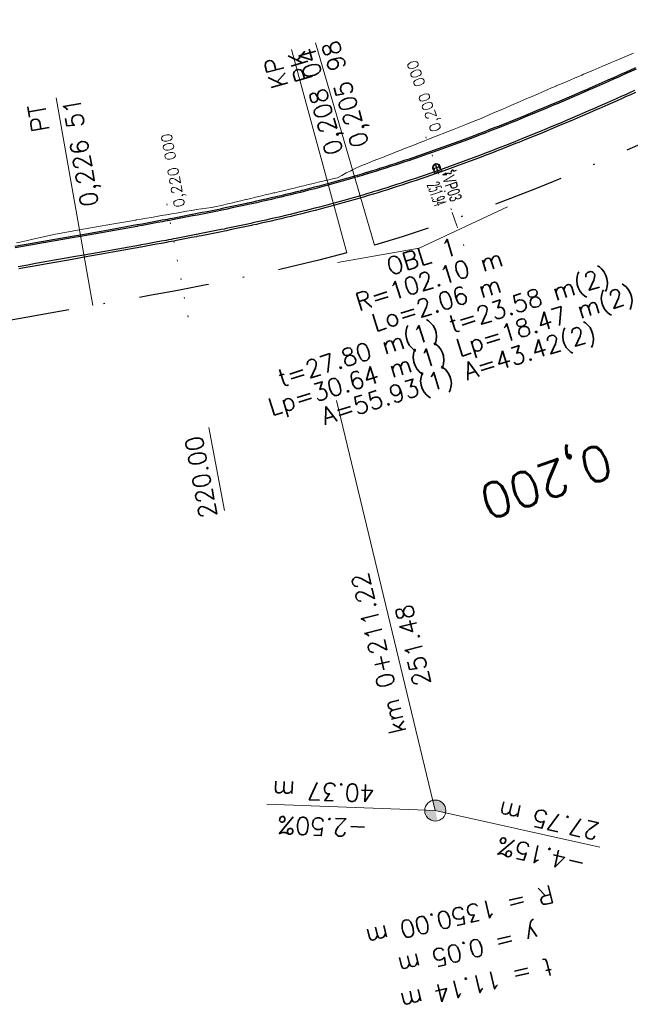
# Model space of a CAD drawing. Header units: metres. Extents: x -623740 to -623124, y -1176918 to -1176634.
# Tile 3 of 10: x -623610 to -623567, y -1176902 to -1176832. Entities that reach past the tile are written whole.
import ezdxf
from ezdxf.enums import TextEntityAlignment as Align

# ---------------------------------------------------------------- set-up
doc = ezdxf.new("R2010")
doc.units = ezdxf.units.M
doc.header["$MEASUREMENT"] = 0
for name, pattern in [('( Dot )', [0.251, 0.001, -0.25]), ('DASHDOT', [1, 0.5, -0.25, 0, -0.25]), ('ISO10W100', [18.5, 12, -3, 0.5, -3])]:
    doc.linetypes.add(name, pattern=pattern)
for name, color, linetype, lineweight in [('01_Cary rezu', 10, '( Dot )', 0), ('01_Hrana náspu', 10, 'Continuous', 0), ('01_Popis oblouku', 10, 'Continuous', 0), ('01_Sklonovniky_popis', 10, 'Continuous', 0), ('01_Staniceni osy popis', 10, 'Continuous', 0), ('01_Staniceni osy značky', 10, 'Continuous', 0)]:
    doc.layers.add(name, color=color, linetype=linetype, lineweight=lineweight)
for name, color, linetype in [('01_Chodniky', 10, 'Continuous'), ('01_Osa komunikace', 1, 'DASHDOT'), ('_Vpusti_Směr_Toku', 12, 'Continuous'), ('_Vpusti_Vpusť', 12, 'Continuous'), ('_Vpusti_výška', 10, 'Continuous'), ('_Vpusti_čísla', 12, 'Continuous')]:
    doc.layers.add(name, color=color, linetype=linetype)
doc.styles.add('ARIAL', font='arial.ttf', dxfattribs={"width": 0.6})
doc.styles.add('ROMANS', font='romans.shx', dxfattribs={"height": 0.2})
doc.styles.add('Style-romans', font='romans.shx')

# ---------------------------------------------------------------- blocks, each defined once
blk = doc.blocks.new('šipka')
at = {"layer": '_Vpusti_Směr_Toku'}
for p, q in [((0, 0), (0.2716666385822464, 0.07279285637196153)), ((0, 0), (0.2716666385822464, -0.07279285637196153)), ((0, 0), (0.4561722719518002, 0)), ((0.8311722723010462, 0), (1.039348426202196, 0))]:
    blk.add_line(p, q, dxfattribs=at)
for centre, start, end in [((0.5499222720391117, 0), 180, 0), ((0.7374222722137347, 0), 0, 180)]:
    blk.add_arc(centre, 0.09375, start, end, dxfattribs=at)
blk = doc.blocks.new('Podobrubníková vpust')
at = {"layer": '_Vpusti_Vpusť', "lineweight": 0}
for p, q in [((0, 0.2900000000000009), (0.01, 0.2900000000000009)), ((0, -0.2900000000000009), (0, 0.2900000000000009)), ((0.01, 0.2900000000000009), (0.15, 0.2899999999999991)), ((0.135, 0.2349999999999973), (0.135, -0.2350000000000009)), ((0.1460000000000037, 0.2349999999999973), (0.135, 0.2349999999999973)), ((0.1375, 0.2324999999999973), (0.1375, -0.2325000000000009)), ((0.39, 0.2324999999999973), (0.1375, 0.2324999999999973)), ((0.2, 0.2549999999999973), (0.1460000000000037, 0.2549999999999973)), ((0.1460000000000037, 0.2549999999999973), (0.1460000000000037, 0.2349999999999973)), ((0.1460000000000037, 0.2349999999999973), (0.2, 0.2349999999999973)), ((0.15, 0.2899999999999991), (0.15, 0.2549999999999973)), ((0.2, 0.2349999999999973), (0.2, 0.2549999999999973)), ((0.2080000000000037, 0.2549999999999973), (0.2, 0.2549999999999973)), ((0.2080000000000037, 0.2349999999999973), (0.2, 0.2349999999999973)), ((0.2080000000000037, 0.2349999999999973), (0.2080000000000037, 0.2549999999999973)), ((0.2080000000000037, 0.2549999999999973), (0.262, 0.2549999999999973)), ((0.262, 0.2349999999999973), (0.2080000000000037, 0.2349999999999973)), ((0.262, 0.2549999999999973), (0.262, 0.2349999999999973)), ((0.2700000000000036, 0.2549999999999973), (0.262, 0.2549999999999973)), ((0.2700000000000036, 0.2349999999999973), (0.262, 0.2349999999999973)), ((0.2700000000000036, 0.2349999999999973), (0.2700000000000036, 0.2549999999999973)), ((0.2700000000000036, 0.2549999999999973), (0.324, 0.2549999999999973)), ((0.324, 0.2349999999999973), (0.2700000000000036, 0.2349999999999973)), ((0.324, 0.2549999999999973), (0.324, 0.2349999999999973)), ((0.3320000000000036, 0.2549999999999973), (0.324, 0.2549999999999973)), ((0.3320000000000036, 0.2349999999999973), (0.324, 0.2349999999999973)), ((0.3320000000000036, 0.2549999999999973), (0.386, 0.2549999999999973)), ((0.3320000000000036, 0.2349999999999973), (0.3320000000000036, 0.2549999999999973)), ((0.386, 0.2349999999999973), (0.3320000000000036, 0.2349999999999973)), ((0.3850000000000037, 0.2809999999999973), (0.3950000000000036, 0.2809999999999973)), ((0.3850000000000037, 0.2549999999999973), (0.3850000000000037, 0.2809999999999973)), ((0.386, 0.2549999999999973), (0.386, 0.2349999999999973)), ((0.39, 0.2549999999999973), (0.386, 0.2549999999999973)), ((0.39, 0.2349999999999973), (0.386, 0.2349999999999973)), ((0.394, 0.2349659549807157), (0.394, 0.2549686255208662)), ((0.3950000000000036, 0.2549509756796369), (0.3950000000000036, 0.2809999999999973)), ((0.4649854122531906, 0.2437256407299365), (0.4588042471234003, 0.2247019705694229)), ((0.466412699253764, 0.2222298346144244), (0.4725938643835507, 0.241253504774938)), ((0.5108833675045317, 0.006999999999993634), (0.503, 0.006999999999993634)), ((0.5366307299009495, 0.2086250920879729), (0.5248734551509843, 0.1924425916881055)), ((0.537, 0.006999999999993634), (0.529116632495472, 0.006999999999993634)), ((0.5313455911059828, 0.1877403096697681), (0.543102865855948, 0.2039228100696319)), ((0.5667420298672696, 0.1838130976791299), (0.5851614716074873, 0.2022325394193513)), ((0.5738130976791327, 0.1767420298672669), (0.592232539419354, 0.1951614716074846)), ((0.5939228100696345, 0.1531028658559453), (0.5777403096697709, 0.14134559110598)), ((0.5824425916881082, 0.1348734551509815), (0.5986250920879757, 0.1466307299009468)), ((0.5851614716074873, 0.2022325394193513), (0.592232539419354, 0.1951614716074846)), ((0.6312535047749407, 0.08259386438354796), (0.6122298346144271, 0.07641269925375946)), ((0.6147019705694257, 0.06880424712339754), (0.6337256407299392, 0.07498541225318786)), ((0.644968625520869, 0.00400000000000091), (0.6249659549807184, 0.003999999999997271)), ((0.6449509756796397, 0.004999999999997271), (0.6710000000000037, 0.004999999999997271)), ((0.6710000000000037, 0.004999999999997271), (0.6710000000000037, -0.005000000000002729)), ((0.01, -0.2900000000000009), (0, -0.2900000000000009)), ((0.15, -0.2900000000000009), (0.01, -0.2900000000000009)), ((0.135, -0.2350000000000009), (0.146, -0.2350000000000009)), ((0.1375, -0.2325000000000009), (0.39, -0.2325000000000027)), ((0.146, -0.2350000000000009), (0.2, -0.2350000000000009)), ((0.146, -0.2550000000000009), (0.146, -0.2350000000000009)), ((0.2, -0.2550000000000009), (0.146, -0.2550000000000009)), ((0.15, -0.2900000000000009), (0.15, -0.2550000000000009)), ((0.2, -0.2350000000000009), (0.2, -0.2550000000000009)), ((0.2, -0.2350000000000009), (0.208, -0.2350000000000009)), ((0.2, -0.2550000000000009), (0.208, -0.2550000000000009)), ((0.208, -0.2350000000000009), (0.262, -0.2350000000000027)), ((0.208, -0.2550000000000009), (0.208, -0.2350000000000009)), ((0.262, -0.2550000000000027), (0.208, -0.2550000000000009)), ((0.262, -0.2350000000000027), (0.262, -0.2550000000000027)), ((0.262, -0.2350000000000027), (0.27, -0.2350000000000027)), ((0.262, -0.2550000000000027), (0.27, -0.2550000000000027)), ((0.27, -0.2350000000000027), (0.324, -0.2350000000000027)), ((0.27, -0.2550000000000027), (0.27, -0.2350000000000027)), ((0.324, -0.2550000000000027), (0.27, -0.2550000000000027)), ((0.324, -0.2350000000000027), (0.324, -0.2550000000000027)), ((0.324, -0.2350000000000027), (0.3320000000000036, -0.2350000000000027)), ((0.324, -0.2550000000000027), (0.3320000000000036, -0.2550000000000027)), ((0.3320000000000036, -0.2350000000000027), (0.386, -0.2350000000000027)), ((0.3320000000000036, -0.2550000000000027), (0.3320000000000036, -0.2350000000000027)), ((0.386, -0.2550000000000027), (0.3320000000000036, -0.2550000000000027)), ((0.385, -0.2550000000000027), (0.385, -0.2810000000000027)), ((0.395, -0.2810000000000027), (0.385, -0.2810000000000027)), ((0.386, -0.2350000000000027), (0.386, -0.2550000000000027)), ((0.386, -0.2350000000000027), (0.39, -0.2350000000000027)), ((0.386, -0.2550000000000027), (0.39, -0.2550000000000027)), ((0.394, -0.2549686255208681), (0.394, -0.2349659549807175)), ((0.395, -0.2549509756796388), (0.395, -0.2810000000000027)), ((0.4588042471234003, -0.2247019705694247), (0.4649854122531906, -0.2437256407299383)), ((0.466412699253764, -0.2222298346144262), (0.4725938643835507, -0.2412535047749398)), ((0.503, -0.007000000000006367), (0.5108833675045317, -0.007000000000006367)), ((0.5366307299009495, -0.2086250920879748), (0.5248734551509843, -0.1924425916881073)), ((0.529116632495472, -0.007000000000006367), (0.537, -0.007000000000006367)), ((0.5313455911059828, -0.1877403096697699), (0.543102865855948, -0.2039228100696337)), ((0.5667420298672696, -0.1838130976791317), (0.5851614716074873, -0.2022325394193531)), ((0.5738130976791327, -0.1767420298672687), (0.592232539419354, -0.1951614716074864)), ((0.5939228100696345, -0.1531028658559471), (0.5777403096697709, -0.1413455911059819)), ((0.5824425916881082, -0.1348734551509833), (0.5986250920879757, -0.1466307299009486)), ((0.592232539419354, -0.1951614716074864), (0.5851614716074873, -0.2022325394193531)), ((0.6312535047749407, -0.08259386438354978), (0.6122298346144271, -0.0764126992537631)), ((0.6147019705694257, -0.06880424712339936), (0.6337256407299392, -0.07498541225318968)), ((0.644968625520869, -0.004000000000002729), (0.6249659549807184, -0.004000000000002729)), ((0.6449509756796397, -0.005000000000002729), (0.6710000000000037, -0.005000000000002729))]:
    blk.add_line(p, q, dxfattribs=at)
at = {"layer": '_Vpusti_Vpusť'}
for p, q in [((0.001941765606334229, 0.2499999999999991), (0.01961716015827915, 0.2499999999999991)), ((0.001941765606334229, -0.2500000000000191), (0.001941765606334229, 0.2499999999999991)), ((0.001941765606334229, 0.2450000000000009), (0.01991659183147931, 0.2450000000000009)), ((0.001941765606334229, -0.2450000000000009), (0.01991659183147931, -0.2450000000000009)), ((0.001941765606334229, -0.2500000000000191), (0.01961716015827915, -0.2500000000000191))]:
    blk.add_line(p, q, dxfattribs=at)
at = {"layer": '_Vpusti_Vpusť', "color": 10, "linetype": 'ISO10W100'}
for p, q in [((0.268, 0.1949999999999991), (0.326, 0.1949999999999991)), ((0.297, 0.2239999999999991), (0.297, 0.1659999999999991)), ((0.39, 0.2929999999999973), (0.39, -0.2930000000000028)), ((0.52, 0.0258447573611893), (0.52, -0.02415524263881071)), ((-0.004507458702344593, -9.094947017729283e-16), (0.6843198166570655, -2.728484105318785e-15)), ((0.268, -0.1950000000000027), (0.326, -0.1950000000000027)), ((0.297, -0.1660000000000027), (0.297, -0.2240000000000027))]:
    blk.add_line(p, q, dxfattribs=at)
at = {"layer": '_Vpusti_Vpusť', "lineweight": 0}
for centre in [(0.297, 0.1949999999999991), (0.297, -0.1950000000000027)]:
    blk.add_circle(centre, 0.015, dxfattribs=at)
at = {"layer": '_Vpusti_Vpusť'}
blk.add_arc((-4.113062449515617, -1.000444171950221e-14), 4.140234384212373, 356.5381999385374, 3.461800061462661, dxfattribs=at)
at = {"layer": '_Vpusti_Vpusť', "lineweight": 0}
for centre, radius, start, end in [((0.39, -2.728484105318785e-15), 0.2849999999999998, 243.474647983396, 116.525352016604), ((0.39, -2.728484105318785e-15), 0.2549999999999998, 89.10120581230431, 90), ((0.39, -2.728484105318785e-15), 0.2349999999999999, 89.0247055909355, 90), ((0.39, -2.728484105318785e-15), 0.2324999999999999, 270, 90), ((0.39, -2.728484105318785e-15), 0.2550000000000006, 72.8987941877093, 89.10120581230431), ((0.39, -2.728484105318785e-15), 0.2350000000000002, 72.97529440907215, 89.0247055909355), ((0.39, -2.728484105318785e-15), 0.235, 71.02470559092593, 72.97529440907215), ((0.39, -2.728484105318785e-15), 0.2550000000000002, 71.10120581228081, 72.8987941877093), ((0.39, -2.728484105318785e-15), 0.2350000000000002, 54.97529440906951, 71.02470559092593), ((0.39, -2.728484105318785e-15), 0.2549999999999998, 54.89879418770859, 71.10120581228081), ((0.503, -6.366462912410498e-15), 0.007, 90, 270), ((0.52, 0.0008447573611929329), 0.0110000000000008, 34.02589363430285, 145.9741063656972), ((0.39, -2.728484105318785e-15), 0.2350000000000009, 53.02470559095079, 54.97529440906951), ((0.39, -2.728484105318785e-15), 0.2349999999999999, 36.97529440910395, 53.02470559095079), ((0.39, -2.728484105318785e-15), 0.2550000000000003, 53.10120581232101, 54.89879418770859), ((0.537, -6.366462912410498e-15), 0.007, 270, 90), ((0.39, -2.728484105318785e-15), 0.2550000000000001, 36.89879418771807, 53.10120581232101), ((0.39, -2.728484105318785e-15), 0.2350000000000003, 35.02470559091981, 36.97529440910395), ((0.39, -2.728484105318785e-15), 0.2350000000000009, 18.97529440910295, 35.02470559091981), ((0.39, -2.728484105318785e-15), 0.2550000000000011, 35.10120581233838, 36.89879418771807), ((0.39, -2.728484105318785e-15), 0.2550000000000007, 18.89879418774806, 35.10120581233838), ((0.39, -2.728484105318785e-15), 0.2349999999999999, 17.02470559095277, 18.97529440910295), ((0.39, -2.728484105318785e-15), 0.2350000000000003, 0.9752944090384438, 17.02470559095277), ((0.39, -2.728484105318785e-15), 0.2350000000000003, 359.0247055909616, 0.9752944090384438), ((0.39, -2.728484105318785e-15), 0.2550000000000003, 17.10120581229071, 18.89879418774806), ((0.39, -2.728484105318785e-15), 0.2550000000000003, 0.898794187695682, 17.10120581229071), ((0.39, -2.728484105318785e-15), 0.2550000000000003, 359.1012058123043, 0.898794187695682), ((0.39, -2.728484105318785e-15), 0.2349999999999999, 270, 270.9752944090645), ((0.39, -2.728484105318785e-15), 0.2549999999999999, 270, 270.8987941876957), ((0.39, -2.728484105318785e-15), 0.235, 270.9752944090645, 287.0247055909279), ((0.39, -2.728484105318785e-15), 0.2550000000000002, 270.8987941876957, 287.1012058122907), ((0.39, -2.728484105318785e-15), 0.235, 287.0247055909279, 288.9752944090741), ((0.39, -2.728484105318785e-15), 0.2549999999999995, 287.1012058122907, 288.8987941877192), ((0.39, -2.728484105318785e-15), 0.2349999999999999, 288.9752944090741, 305.0247055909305), ((0.39, -2.728484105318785e-15), 0.2550000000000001, 288.8987941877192, 305.1012058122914), ((0.52, -0.0008447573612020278), 0.01099999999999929, 214.0258936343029, 325.9741063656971), ((0.39, -2.728484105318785e-15), 0.2350000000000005, 305.0247055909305, 306.9752944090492), ((0.39, -2.728484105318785e-15), 0.235000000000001, 306.9752944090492, 323.0247055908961), ((0.39, -2.728484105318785e-15), 0.2550000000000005, 305.1012058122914, 306.898794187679), ((0.39, -2.728484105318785e-15), 0.2550000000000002, 306.898794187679, 323.1012058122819), ((0.39, -2.728484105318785e-15), 0.2350000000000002, 323.0247055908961, 324.9752944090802), ((0.39, -2.728484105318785e-15), 0.2350000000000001, 324.9752944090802, 341.0247055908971), ((0.39, -2.728484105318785e-15), 0.2550000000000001, 323.1012058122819, 324.8987941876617), ((0.39, -2.728484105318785e-15), 0.2549999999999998, 324.8987941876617, 341.101205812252), ((0.39, -2.728484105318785e-15), 0.235000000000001, 341.0247055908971, 342.9752944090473), ((0.39, -2.728484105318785e-15), 0.2349999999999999, 342.9752944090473, 359.0247055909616), ((0.39, -2.728484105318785e-15), 0.2550000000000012, 341.101205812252, 342.8987941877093), ((0.39, -2.728484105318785e-15), 0.2550000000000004, 342.8987941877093, 359.1012058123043)]:
    blk.add_arc(centre, radius, start, end, dxfattribs=at)

msp = doc.modelspace()

# ---------------------------------------------------------------- hatches: boundary and pattern name
at = {"layer": '01_Sklonovniky_popis', "linetype": 'Continuous', "extrusion": (0, 0, -1)}
msp.add_hatch(color=256, dxfattribs=at).paths.add_polyline_path([(623580.4039001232, -1176889.11439453), (623580.355826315, -1176889.113809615), (623580.3078887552, -1176889.110145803), (623580.2602844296, -1176889.103418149), (623580.2132089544, -1176889.093654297), (623580.3889831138, -1176888.364542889), (623579.6569850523, -1176888.527879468), (623579.6511239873, -1176888.498944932), (623579.6440288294, -1176888.451393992), (623579.6399948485, -1176888.403486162), (623579.6390386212, -1176888.355418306), (623579.6411640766, -1176888.307387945), (623579.6463624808, -1176888.259592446), (623579.6546124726, -1176888.212228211), (623579.6658801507, -1176888.165489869), (623579.6801192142, -1176888.119569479), (623579.6972711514, -1176888.074655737), (623579.7172654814, -1176888.030933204), (623579.7400200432, -1176887.988581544), (623579.7654413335, -1176887.94777479), (623579.7934248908, -1176887.908680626), (623579.8238557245, -1176887.871459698), (623579.8566087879, -1176887.836264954), (623579.8915494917, -1176887.803241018), (623579.9285342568, -1176887.77252359), (623579.967411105, -1176887.744238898), (623580.0080202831, -1176887.718503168), (623580.0501949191, -1176887.695422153), (623580.0937617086, -1176887.675090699), (623580.138541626, -1176887.657592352), (623580.1843506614, -1176887.642999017), (623580.2310005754, -1176887.63137066), (623580.2782996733, -1176887.622755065), (623580.3260535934, -1176887.617187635), (623580.3740661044, -1176887.614691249), (623580.4221399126, -1176887.615276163), (623580.4700774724, -1176887.618939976), (623580.517681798, -1176887.62566763), (623580.5647572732, -1176887.635431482), (623580.3889831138, -1176888.364542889), (623581.1384366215, -1176888.33591703), (623581.1389276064, -1176888.373667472), (623581.136802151, -1176888.421697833), (623581.1316037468, -1176888.469493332), (623581.123353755, -1176888.516857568), (623581.1120860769, -1176888.563595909), (623581.0978470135, -1176888.6095163), (623581.0806950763, -1176888.654430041), (623581.0607007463, -1176888.698152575), (623581.0379461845, -1176888.740504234), (623581.0125248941, -1176888.781310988), (623580.9845413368, -1176888.820405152), (623580.9541105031, -1176888.857626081), (623580.9213574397, -1176888.892820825), (623580.886416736, -1176888.925844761), (623580.8494319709, -1176888.956562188), (623580.8105551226, -1176888.98484688), (623580.7699459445, -1176889.01058261), (623580.7277713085, -1176889.033663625), (623580.684204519, -1176889.053995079), (623580.6394246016, -1176889.071493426), (623580.5936155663, -1176889.086086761), (623580.5469656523, -1176889.097715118), (623580.4996665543, -1176889.106330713), (623580.4519126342, -1176889.111898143)])

# ---------------------------------------------------------------- linework, layer by layer
at = {"layer": '01_Cary rezu', "ltscale": 5, "flags": 128}
for points in [[(-623578.3515540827, -1176848.180524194), (-623581.3362409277, -1176839.68984431)], [(-623597.9886296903, -1176853.255854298), (-623599.6508935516, -1176844.410692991)]]:
    msp.add_lwpolyline(points, dxfattribs=at)
at = {"layer": '01_Chodniky'}
for points in [[(-623566.1442672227, -1176835.530108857), (-623566.7961948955, -1176835.823346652), (-623567.1988844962, -1176836.003650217), (-623567.447630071, -1176836.114693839), (-623567.6991488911, -1176836.226708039), (-623568.0975725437, -1176836.40358019), (-623568.7487942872, -1176836.691113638), (-623569.4004843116, -1176836.976803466), (-623569.5336423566, -1176837.034913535), (-623570.0503003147, -1176837.259500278), (-623570.7014395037, -1176837.540476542), (-623571.3536575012, -1176837.819492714), (-623571.3694035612, -1176837.826197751), (-623571.6908913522, -1176837.96276479), (-623572.0029442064, -1176838.094716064), (-623572.6551170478, -1176838.3684952), (-623573.206395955, -1176838.597748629), (-623573.3052413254, -1176838.638637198), (-623573.9581575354, -1176838.907021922), (-623574.6106978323, -1176839.172222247), (-623575.043881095, -1176839.346542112), (-623575.2614348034, -1176839.4335538), (-623575.9161040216, -1176839.69318762), (-623576.1896338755, -1176839.800666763), (-623576.5683131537, -1176839.948466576), (-623576.8837573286, -1176840.070689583), (-623577.2206427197, -1176840.200304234), (-623577.8747071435, -1176840.44919684), (-623578.7242582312, -1176840.766890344), (-623580.580072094, -1176841.437923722), (-623580.7058779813, -1176841.482228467), (-623580.9212099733, -1176841.557695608), (-623581.2559245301, -1176841.674094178), (-623581.5903829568, -1176841.789287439), (-623581.92497802, -1176841.903397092), (-623582.2603092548, -1176842.016610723), (-623582.4258516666, -1176842.07207284), (-623582.5939932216, -1176842.128112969), (-623582.9295966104, -1176842.239080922), (-623583.2647510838, -1176842.348712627), (-623583.6000479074, -1176842.457188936), (-623583.9354877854, -1176842.564495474), (-623584.2723234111, -1176842.671013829), (-623584.2801592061, -1176842.673476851), (-623584.6067590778, -1176842.77552946), (-623584.9427990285, -1176842.879292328), (-623585.247367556, -1176842.972240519), (-623585.2774798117, -1176842.98137281), (-623585.6148470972, -1176843.082978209), (-623585.9517538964, -1176843.183143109), (-623586.1414601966, -1176843.238965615), (-623586.286843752, -1176843.281460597), (-623586.6244174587, -1176843.379182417), (-623586.9615564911, -1176843.475459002), (-623587.2990413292, -1176843.570516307), (-623587.6368675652, -1176843.664353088), (-623587.9762099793, -1176843.757291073), (-623588.0263186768, -1176843.770902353), (-623588.3134566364, -1176843.84834472), (-623588.6529681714, -1176843.93872042), (-623588.9929337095, -1176844.027950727), (-623589.3335581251, -1176844.116113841), (-623589.6755180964, -1176844.203406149), (-623589.8294565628, -1176844.242312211), (-623589.9196993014, -1176844.265008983), (-623590.0158507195, -1176844.2891012), (-623590.3592894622, -1176844.374412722), (-623590.7024552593, -1176844.458520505), (-623591.0462339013, -1176844.541668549), (-623591.3906167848, -1176844.623878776), (-623591.7363865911, -1176844.705359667), (-623591.8299140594, -1176844.727220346), (-623592.0808620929, -1176844.785505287), (-623592.4273076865, -1176844.865103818), (-623592.7740252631, -1176844.943784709), (-623593.1213068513, -1176845.02163941), (-623593.4693016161, -1176845.098725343), (-623593.760508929, -1176845.162539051), (-623593.8167406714, -1176845.174789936), (-623594.1664613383, -1176845.250474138), (-623594.515925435, -1176845.325252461), (-623594.8659175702, -1176845.399319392), (-623595.21643101, -1176845.472698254), (-623595.5679341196, -1176845.545510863), (-623595.7059834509, -1176845.573901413), (-623595.9186856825, -1176845.617422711), (-623596.2710339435, -1176845.688941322), (-623596.623568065, -1176845.759803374), (-623596.9765918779, -1176845.830095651), (-623597.330128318, -1176845.899847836), (-623597.6692833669, -1176845.966185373), (-623597.6841157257, -1176845.969073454), (-623598.0385424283, -1176846.037794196), (-623598.3934668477, -1176846.106048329), (-623598.748852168, -1176846.173853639), (-623599.104919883, -1176846.241277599), (-623599.3005281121, -1176846.278109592), (-623599.4614100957, -1176846.308296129), (-623599.6450857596, -1176846.342645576), (-623599.8181522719, -1176846.374903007), (-623600.1748968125, -1176846.441078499), (-623600.5325080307, -1176846.507009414), (-623600.8912988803, -1176846.572777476), (-623601.2497073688, -1176846.638121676), (-623601.6085362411, -1176846.703216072), (-623601.6333641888, -1176846.707708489), (-623603.6388056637, -1176847.066672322), (-623604.1667548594, -1176847.160216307), (-623605.6532122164, -1176847.422600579), (-623606.246997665, -1176847.527290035), (-623606.9258040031, -1176847.646969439), (-623607.6046103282, -1176847.766648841), (-623608.2834166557, -1176847.886328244), (-623608.9622229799, -1176848.006007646), (-623609.0873278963, -1176848.02806472), (-623609.6410293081, -1176848.125687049), (-623610.3198356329, -1176848.245366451)], [(-623566.1031807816, -1176835.621278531), (-623566.7552514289, -1176835.914580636), (-623567.1580697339, -1176836.094941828), (-623567.4068660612, -1176836.206008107), (-623567.6585200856, -1176836.318082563), (-623568.0570897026, -1176836.495019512), (-623568.7085238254, -1176836.782646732), (-623569.3604108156, -1176837.068422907), (-623569.4937109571, -1176837.126594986), (-623570.0105573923, -1176837.351263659), (-623570.6619635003, -1176837.632355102), (-623571.3144025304, -1176837.911465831), (-623571.3302253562, -1176837.918203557), (-623571.651869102, -1176838.054836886), (-623571.9641174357, -1176838.186870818), (-623572.616564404, -1176838.460765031), (-623573.1680845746, -1176838.690118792), (-623573.2671194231, -1176838.73108574), (-623573.920322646, -1176838.999588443), (-623574.5732063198, -1176839.26492832), (-623575.0066472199, -1176839.439351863), (-623575.2244342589, -1176839.526456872), (-623575.8793854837, -1176839.786202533), (-623576.1531685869, -1176839.893781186), (-623576.5320690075, -1176840.041667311), (-623576.8477385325, -1176840.163977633), (-623577.1849057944, -1176840.293700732), (-623577.8394109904, -1176840.542761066), (-623578.6897420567, -1176840.860746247), (-623580.5464610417, -1176841.532106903), (-623580.6727321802, -1176841.576575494), (-623580.8882496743, -1176841.652107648), (-623581.2232192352, -1176841.768594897), (-623581.5579615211, -1176841.883885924), (-623581.8928448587, -1176841.99809389), (-623582.2284314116, -1176842.111393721), (-623582.3941581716, -1176842.1669176), (-623582.5624867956, -1176842.223020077), (-623582.898354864, -1176842.334075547), (-623583.2338153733, -1176842.443807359), (-623583.5694226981, -1176842.552384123), (-623583.9051775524, -1176842.659791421), (-623584.2422543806, -1176842.766386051), (-623584.2502535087, -1176842.768900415), (-623584.5770947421, -1176842.871028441), (-623584.9134526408, -1176842.974889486), (-623585.2182619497, -1176843.067911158), (-623585.2485498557, -1176843.07709672), (-623585.586179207, -1176843.178781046), (-623585.9233903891, -1176843.279036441), (-623586.1133178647, -1176843.33492403), (-623586.2589125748, -1176843.377480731), (-623586.5967844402, -1176843.475288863), (-623586.9342710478, -1176843.571664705), (-623587.2721038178, -1176843.666820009), (-623587.6102783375, -1176843.760753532), (-623587.9498956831, -1176843.853766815), (-623588.0001918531, -1176843.867429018), (-623588.2875747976, -1176843.944937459), (-623588.627412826, -1176844.035400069), (-623588.967711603, -1176844.124717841), (-623589.3086625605, -1176844.212965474), (-623589.650899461, -1176844.300328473), (-623589.8050093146, -1176844.339277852), (-623589.8953081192, -1176844.361988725), (-623589.9916442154, -1176844.386127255), (-623590.3353331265, -1176844.471500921), (-623590.6787984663, -1176844.55568212), (-623591.0228698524, -1176844.638900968), (-623591.3675386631, -1176844.721179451), (-623591.7135381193, -1176844.802714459), (-623591.8072221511, -1176844.824611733), (-623592.0583540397, -1176844.882939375), (-623592.4050462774, -1176844.962594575), (-623592.752022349, -1176845.041334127), (-623593.099555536, -1176845.119245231), (-623593.4477851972, -1176845.196383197), (-623593.7391625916, -1176845.260234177), (-623593.7955212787, -1176845.272512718), (-623594.1454233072, -1176845.34823617), (-623594.4951112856, -1176845.423062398), (-623594.8453203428, -1176845.497175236), (-623595.1960437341, -1176845.57059805), (-623595.5477201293, -1176845.643446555), (-623595.6858885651, -1176845.671861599), (-623595.8987167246, -1176845.715408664), (-623596.2512345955, -1176845.786961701), (-623596.6039506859, -1176845.857860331), (-623596.9571494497, -1176845.928187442), (-623597.3108520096, -1176845.997972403), (-623597.6500874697, -1176846.064325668), (-623597.6650029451, -1176846.06722997), (-623598.019582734, -1176846.135980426), (-623598.374653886, -1176846.204262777), (-623598.7301789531, -1176846.27209475), (-623599.0863651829, -1176846.339541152), (-623599.2820238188, -1176846.376382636), (-623599.4429687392, -1176846.406581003), (-623599.6267032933, -1176846.44094148), (-623599.7998290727, -1176846.473209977), (-623600.1567120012, -1176846.539411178), (-623600.5144275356, -1176846.605361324), (-623600.8732688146, -1176846.671138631), (-623601.2317712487, -1176846.736500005), (-623601.5906867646, -1176846.801610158), (-623601.6156518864, -1176846.806127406), (-623603.6212726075, -1176847.165123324), (-623604.1493082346, -1176847.258682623), (-623605.6358292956, -1176847.52107816), (-623606.2296346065, -1176847.62577112), (-623606.9084409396, -1176847.745450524), (-623607.5872472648, -1176847.865129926), (-623608.2660535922, -1176847.984809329), (-623608.9448599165, -1176848.104488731), (-623609.069964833, -1176848.126545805), (-623609.6236662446, -1176848.224168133), (-623610.3024725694, -1176848.343847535)], [(-623566.2025146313, -1176837.146239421), (-623566.6070704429, -1176837.327378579), (-623566.8565519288, -1176837.438750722), (-623567.1100300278, -1176837.551638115), (-623567.5105713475, -1176837.729450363), (-623568.1648725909, -1176838.0183435), (-623568.8194186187, -1176838.305285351), (-623568.9546370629, -1176838.364294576), (-623569.4740279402, -1176838.590069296), (-623570.1290374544, -1176838.872715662), (-623570.7844604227, -1176839.153102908), (-623570.8013195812, -1176839.160281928), (-623571.1250678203, -1176839.297809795), (-623571.4399560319, -1176839.430959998), (-623572.0961037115, -1176839.706407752), (-623572.650880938, -1176839.937115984), (-623572.7524737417, -1176839.979141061), (-623573.4095516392, -1176840.249236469), (-623574.0670709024, -1176840.516460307), (-623574.5039899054, -1176840.692283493), (-623574.7249269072, -1176840.780648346), (-623575.3836852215, -1176841.041903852), (-623575.660887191, -1176841.150825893), (-623576.042773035, -1176841.29987724), (-623576.3614847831, -1176841.423366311), (-623576.7024573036, -1176841.554553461), (-623577.3629129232, -1176841.805878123), (-623578.2237737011, -1176842.127800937), (-623580.0927118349, -1176842.803579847), (-623580.2252638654, -1176842.850260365), (-623580.4432856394, -1176842.92667019), (-623580.7816977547, -1176843.044354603), (-623581.1202721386, -1176843.160965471), (-623581.4590471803, -1176843.276500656), (-623581.7980805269, -1176843.390964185), (-623581.9662959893, -1176843.447321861), (-623582.1371500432, -1176843.504266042), (-623582.4765912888, -1176843.61650299), (-623582.8161832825, -1176843.727586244), (-623583.1559823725, -1176843.83751914), (-623583.4959894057, -1176843.946286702), (-623583.8363224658, -1176844.053911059), (-623583.8465265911, -1176844.057118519), (-623584.176626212, -1176844.160264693), (-623584.5172764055, -1176844.265451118), (-623584.8253362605, -1176844.359464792), (-623584.8579954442, -1176844.369369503), (-623585.1991626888, -1176844.472119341), (-623585.5404830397, -1176844.573596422), (-623585.7333963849, -1176844.630362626), (-623585.8818416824, -1176844.673752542), (-623586.2237386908, -1176844.772725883), (-623586.5659175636, -1176844.870441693), (-623586.908447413, -1176844.966919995), (-623587.2513237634, -1176845.062159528), (-623587.5946526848, -1176845.156189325), (-623587.6474797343, -1176845.170539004), (-623587.938169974, -1176845.248939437), (-623588.2824156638, -1176845.340575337), (-623588.6272131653, -1176845.431073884), (-623588.9725724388, -1176845.520462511), (-623589.3185478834, -1176845.608779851), (-623589.4749714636, -1176845.648313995), (-623589.5660271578, -1176845.671215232), (-623589.6648529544, -1176845.695978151), (-623590.0119225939, -1176845.782191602), (-623590.3594317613, -1176845.867363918), (-623590.7074551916, -1176845.951538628), (-623591.0559840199, -1176846.034738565), (-623591.4050837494, -1176846.117004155), (-623591.5008813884, -1176846.139395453), (-623591.7544953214, -1176846.198299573), (-623592.1045172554, -1176846.278719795), (-623592.4549830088, -1176846.358251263), (-623592.8059127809, -1176846.436923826), (-623593.1573135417, -1176846.514764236), (-623593.4509870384, -1176846.579118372), (-623593.5090594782, -1176846.591770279), (-623593.8614098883, -1176846.668023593), (-623594.2141202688, -1176846.743496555), (-623594.567257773, -1176846.818229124), (-623594.9208155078, -1176846.892245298), (-623595.2748312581, -1176846.965578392), (-623595.4146076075, -1176846.994324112), (-623595.6291357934, -1176847.038219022), (-623595.9839433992, -1176847.110236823), (-623596.3391160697, -1176847.181629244), (-623596.6946766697, -1176847.252426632), (-623597.0506218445, -1176847.322654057), (-623597.3909428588, -1176847.389219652), (-623597.4069410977, -1176847.39233528), (-623597.7636260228, -1176847.461494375), (-623598.1206789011, -1176847.530157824), (-623598.4780905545, -1176847.598349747), (-623598.8358767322, -1176847.66609911), (-623599.0322158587, -1176847.703068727), (-623599.1940081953, -1176847.733426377), (-623599.3785382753, -1176847.767935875), (-623599.5524640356, -1176847.800353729), (-623599.9112161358, -1176847.866902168), (-623600.2703408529, -1176847.933112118), (-623600.6298629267, -1176847.999014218), (-623600.989631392, -1176848.064607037), (-623601.3497169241, -1176848.129929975), (-623601.3765322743, -1176848.134782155), (-623603.3845763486, -1176848.49421184), (-623603.9137787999, -1176848.587977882), (-623605.4011596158, -1176848.850525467), (-623605.9952332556, -1176848.955265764), (-623606.6740395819, -1176849.074945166), (-623607.3528459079, -1176849.194624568), (-623608.031652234, -1176849.314303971), (-623608.71045856, -1176849.433983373), (-623608.8355634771, -1176849.456040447), (-623609.3892648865, -1176849.553662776), (-623610.0680712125, -1176849.673342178)], [(-623566.1410994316, -1176837.283090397), (-623566.5458482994, -1176837.464315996), (-623566.7954059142, -1176837.575722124), (-623567.0490866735, -1176837.688699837), (-623567.4498470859, -1176837.866609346), (-623568.1044668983, -1176838.155643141), (-623568.7593083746, -1176838.442714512), (-623568.8947399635, -1176838.501816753), (-623569.4144135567, -1176838.727714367), (-623570.0698234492, -1176839.010533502), (-623570.7255779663, -1176839.291062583), (-623570.742552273, -1176839.298290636), (-623571.0665343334, -1176839.435917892), (-623571.3817158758, -1176839.569192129), (-623572.0382747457, -1176839.844812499), (-623572.5934138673, -1176840.075671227), (-623572.6952908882, -1176840.117813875), (-623573.3527993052, -1176840.38808625), (-623574.010833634, -1176840.655519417), (-623574.4481390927, -1176840.831498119), (-623574.6694260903, -1176840.920002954), (-623575.3286074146, -1176841.181426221), (-623575.606189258, -1176841.290497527), (-623575.9884068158, -1176841.439678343), (-623576.3074565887, -1176841.563298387), (-623576.6488519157, -1176841.694648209), (-623577.3099686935, -1176841.946224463), (-623578.1719994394, -1176842.268584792), (-623580.0422952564, -1176842.944854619), (-623580.1755451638, -1176842.991780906), (-623580.393845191, -1176843.06828825), (-623580.7326398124, -1176843.186105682), (-623581.0716399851, -1176843.302863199), (-623581.4108474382, -1176843.418545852), (-623581.7502637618, -1176843.533138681), (-623581.9187557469, -1176843.589589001), (-623582.089890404, -1176843.646626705), (-623582.4297286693, -1176843.758994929), (-623582.769779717, -1176843.870228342), (-623583.1100445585, -1176843.98031192), (-623583.450524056, -1176844.089230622), (-623583.7912189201, -1176844.196969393), (-623583.8016680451, -1176844.200253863), (-623584.1321297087, -1176844.303513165), (-623584.4732568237, -1176844.408846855), (-623584.7816778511, -1176844.502970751), (-623584.81460051, -1176844.512955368), (-623585.1561608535, -1176844.615823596), (-623585.4979377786, -1176844.71743642), (-623585.6911828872, -1176844.774300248), (-623585.8399449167, -1176844.817782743), (-623586.1822891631, -1176844.916885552), (-623586.5249893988, -1176845.014750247), (-623586.8680411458, -1176845.111375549), (-623587.2114399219, -1176845.206760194), (-623587.5551812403, -1176845.300902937), (-623587.6082894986, -1176845.315329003), (-623587.8993472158, -1176845.393828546), (-623588.2440826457, -1176845.485594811), (-623588.5893800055, -1176845.576224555), (-623588.9352290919, -1176845.66573996), (-623589.2816199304, -1176845.754163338), (-623589.4383005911, -1176845.793762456), (-623589.5294403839, -1176845.816684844), (-623589.6285427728, -1176845.841517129), (-623589.9759880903, -1176845.9278239), (-623590.3239465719, -1176846.01310634), (-623590.6724091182, -1176846.097387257), (-623591.0213668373, -1176846.180689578), (-623591.3708110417, -1176846.263036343), (-623591.4668435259, -1176846.285482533), (-623591.7207332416, -1176846.344450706), (-623592.0711251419, -1176846.424955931), (-623592.4219786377, -1176846.504575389), (-623592.7732858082, -1176846.583332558), (-623593.1250389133, -1176846.661251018), (-623593.4189675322, -1176846.72566106), (-623593.4772303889, -1176846.738354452), (-623593.8298528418, -1176846.81466664), (-623594.1828990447, -1176846.890211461), (-623594.5363619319, -1176846.965012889), (-623594.8902345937, -1176847.039094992), (-623595.2445102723, -1176847.11248193), (-623595.3844652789, -1176847.141264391), (-623595.5991823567, -1176847.185197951), (-623595.9542443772, -1176847.257267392), (-623596.3096900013, -1176847.328714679), (-623596.6655130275, -1176847.39956432), (-623597.0217073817, -1176847.469840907), (-623597.3621490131, -1176847.536430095), (-623597.3782671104, -1176847.539569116), (-623597.7351863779, -1176847.608773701), (-623598.0924594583, -1176847.677479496), (-623598.4500807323, -1176847.745711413), (-623598.8080446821, -1176847.813494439), (-623599.0044594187, -1176847.850478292), (-623599.1663458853, -1176847.880853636), (-623599.3509643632, -1176847.915379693), (-623599.5249790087, -1176847.947814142), (-623599.8839388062, -1176848.014401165), (-623600.2432201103, -1176848.080639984), (-623600.6028178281, -1176848.146555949), (-623600.9627269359, -1176848.21217448), (-623601.3229424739, -1176848.277521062), (-623601.3499633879, -1176848.282410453), (-623603.3582767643, -1176848.641888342), (-623603.8876088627, -1176848.735677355), (-623605.3750852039, -1176848.998241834), (-623605.9691886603, -1176849.10298739), (-623606.6479949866, -1176849.222666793), (-623607.3268013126, -1176849.342346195), (-623608.0056076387, -1176849.462025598), (-623608.6844139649, -1176849.581705), (-623608.8095188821, -1176849.603762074), (-623609.3632202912, -1176849.701384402), (-623610.0420266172, -1176849.821063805)]]:
    msp.add_lwpolyline(points, dxfattribs=at)
at = {"layer": '01_Hrana náspu'}
msp.add_lwpolyline([(-623566.2835943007, -1176834.474401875), (-623566.5657732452, -1176834.596691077), (-623567.2203295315, -1176834.877065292), (-623567.6258063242, -1176835.047928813), (-623567.8755534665, -1176835.153287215), (-623568.1292208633, -1176835.260392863), (-623568.5295304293, -1176835.429609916), (-623569.1822583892, -1176835.706052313), (-623569.8337380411, -1176835.982634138), (-623569.9682875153, -1176836.039841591), (-623570.4839729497, -1176836.259375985), (-623571.1329696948, -1176836.536299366), (-623571.780738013, -1176836.813426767), (-623571.7974845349, -1176836.820601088), (-623572.116913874, -1176836.957543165), (-623572.4272909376, -1176837.090781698), (-623573.0726449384, -1176837.368388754), (-623573.6170412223, -1176837.603178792), (-623573.7168200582, -1176837.646273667), (-623574.3598400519, -1176837.924463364), (-623575.0017325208, -1176838.202986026), (-623575.4274040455, -1176838.388150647), (-623575.6425290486, -1176838.481871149), (-623576.2822653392, -1176838.761149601), (-623576.551173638, -1176838.878801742), (-623576.9209813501, -1176839.040853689), (-623577.2322640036, -1176839.168394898), (-623577.5665538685, -1176839.300584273), (-623578.212516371, -1176839.556715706), (-623579.0521258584, -1176839.890828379), (-623580.8683453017, -1176840.603496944), (-623580.9972632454, -1176840.654199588), (-623581.2083231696, -1176840.737273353), (-623581.5355678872, -1176840.86612541), (-623581.8626618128, -1176840.994888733), (-623582.1896118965, -1176841.123567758), (-623582.5164254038, -1176841.252167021), (-623582.6785376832, -1176841.315948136), (-623582.8431099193, -1176841.380691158), (-623583.1696733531, -1176841.509144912), (-623583.496123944, -1176841.637533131), (-623583.8224702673, -1176841.765860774), (-623584.1487212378, -1176841.89413291), (-623584.4748861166, -1176842.022354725), (-623584.484885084, -1176842.026285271), (-623584.8009745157, -1176842.150531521), (-623585.1269964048, -1176842.27866872), (-623585.4215338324, -1176842.394421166), (-623585.4529621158, -1176842.406771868), (-623585.7788823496, -1176842.534846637), (-623586.0979272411, -1176842.686060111), (-623586.2755789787, -1176842.780787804), (-623586.4123584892, -1176842.853714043), (-623586.7363493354, -1176842.989888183), (-623587.0420973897, -1176843.191479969), (-623587.3617361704, -1176843.346377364), (-623587.7025744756, -1176843.426129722), (-623588.0429449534, -1176843.507223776), (-623588.0954691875, -1176843.519840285), (-623588.3832075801, -1176843.58894675), (-623588.7237862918, -1176843.670718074), (-623589.0646963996, -1176843.752537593), (-623589.4059480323, -1176843.834404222), (-623589.7475507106, -1176843.91631677), (-623589.9020104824, -1176843.953341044), (-623589.9918436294, -1176843.974870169), (-623590.0895133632, -1176843.998273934), (-623590.431844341, -1176844.080274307), (-623590.7745514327, -1176844.162316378), (-623591.1176418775, -1176844.244398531), (-623591.4611223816, -1176844.326519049), (-623591.8049991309, -1176844.408676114), (-623591.8994890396, -1176844.431240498), (-623592.1492778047, -1176844.490867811), (-623592.4939635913, -1176844.573092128), (-623592.8390612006, -1176844.655346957), (-623593.1845748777, -1176844.737630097), (-623593.530508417, -1176844.819939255), (-623593.8195676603, -1176844.888657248), (-623593.8768651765, -1176844.902272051), (-623594.2236480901, -1176844.984626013), (-623594.5708596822, -1176845.066998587), (-623594.9185020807, -1176845.149387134), (-623595.2665770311, -1176845.231788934), (-623595.6150859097, -1176845.314201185), (-623595.7527747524, -1176845.346734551), (-623595.9640970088, -1176845.396291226), (-623596.3190439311, -1176845.451147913), (-623596.6743329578, -1176845.505943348), (-623597.0299701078, -1176845.560674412), (-623597.3859611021, -1176845.615337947), (-623597.7262027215, -1176845.667465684), (-623597.74231138, -1176845.669930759), (-623598.0979785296, -1176845.729875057), (-623598.4535709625, -1176845.792148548), (-623598.8095582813, -1176845.854351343), (-623599.1659432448, -1176845.916479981), (-623599.3615184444, -1176845.95051231), (-623599.5227284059, -1176845.978530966), (-623599.7065933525, -1176846.010449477), (-623599.8799161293, -1176846.040500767), (-623600.2375086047, -1176846.102385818), (-623600.5955078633, -1176846.164182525), (-623600.9539157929, -1176846.22588726), (-623601.3127341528, -1176846.287496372), (-623601.6719645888, -1176846.349006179), (-623601.6989159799, -1176846.353614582), (-623603.7034750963, -1176846.69667179), (-623604.2323555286, -1176846.787232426), (-623605.7200048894, -1176847.04190131), (-623607.4329486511, -1176847.362926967), (-623608.8136797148, -1176847.674934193), (-623609.1371775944, -1176847.745323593), (-623609.5050357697, -1176847.825319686), (-623610.1964209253, -1176847.975540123)], dxfattribs=at)
at = {"layer": '01_Osa komunikace', "ltscale": 10, "flags": 128}
msp.add_lwpolyline([(-623397.3423748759, -1176762.70873898), (-623556.3423831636, -1176836.632664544), (-623558.1947289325, -1176837.493375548), (-623560.0481753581, -1176838.351594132), (-623561.9039038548, -1176839.204865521), (-623563.7630306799, -1176840.050704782), (-623565.6266422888, -1176840.886613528), (-623567.4957852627, -1176841.710075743), (-623569.3714561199, -1176842.518553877), (-623571.2545909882, -1176843.309485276), (-623573.146055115, -1176844.080279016), (-623575.0466322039, -1176844.828313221), (-623576.9570135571, -1176845.550932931), (-623578.8777870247, -1176846.245448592), (-623580.8094253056, -1176846.90913505), (-623582.7522758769, -1176847.539232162), (-623584.7065956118, -1176848.132958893)], dxfattribs=at)
msp.add_lwpolyline([(-623586.6917553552, -1176848.693192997), (-623588.6772219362, -1176849.211345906), (-623590.6715860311, -1176849.693937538), (-623592.6732556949, -1176850.14529757), (-623594.6807980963, -1176850.569799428), (-623596.6929592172, -1176850.971860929), (-623598.7086347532, -1176851.355933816), (-623600.726840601, -1176851.726494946), (-623602.7466830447, -1176852.088038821), (-623604.767377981, -1176852.445079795), (-623649.7808953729, -1176860.381350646), (-623652.1919206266, -1176860.806992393), (-623654.6023217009, -1176861.235867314), (-623657.011559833, -1176861.671223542), (-623659.4190208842, -1176862.116295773), (-623661.824051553, -1176862.57431134), (-623664.2259463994, -1176863.048487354), (-623666.6239349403, -1176863.542027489), (-623669.0171688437, -1176864.058118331), (-623671.4047092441, -1176864.599925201), (-623673.7855142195, -1176865.170587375), (-623676.1584264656, -1176865.773212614), (-623678.5221609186, -1176866.410870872), (-623680.875341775, -1176867.086601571, 0.007415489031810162), (-623684.8398568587, -1176868.325929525)], format="xyb", dxfattribs=at)
at = {"layer": '01_Popis oblouku', "flags": 128}
msp.add_lwpolyline([(-623575.2460326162, -1176845.421544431), (-623581.5472491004, -1176848.35117106), (-623587.3522813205, -1176849.374648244)], dxfattribs=at)
at = {"layer": '01_Sklonovniky_popis'}
msp.add_line((-623587.4199494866, -1176859.200086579), (-623580.3889831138, -1176888.364542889), dxfattribs=at)
at = {"layer": '01_Sklonovniky_popis', "flags": 128}
msp.add_lwpolyline([(-623568.6770141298, -1176890.977928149), (-623580.3889831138, -1176888.364542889), (-623592.3802392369, -1176887.906529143)], dxfattribs=at)
at = {"layer": '01_Sklonovniky_popis', "linetype": 'Continuous'}
msp.add_circle((-623580.3889831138, -1176888.364542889), 0.75, dxfattribs=at)
at = {"layer": '01_Staniceni osy značky', "flags": 128}
for points in [[(-623584.7065956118, -1176848.132958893), (-623588.9262553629, -1176833.738707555)], [(-623586.6917553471, -1176848.693192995), (-623590.6197588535, -1176834.216633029)], [(-623604.767377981, -1176852.445079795), (-623607.3718375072, -1176837.672917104)], [(-623578.8490181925, -1176846.765416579), (-623579.1806499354, -1176845.822007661)], [(-623595.402887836, -1176867.014994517), (-623596.5110637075, -1176861.118220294)]]:
    msp.add_lwpolyline(points, dxfattribs=at)

# ---------------------------------------------------------------- block references
at = {"layer": '_Vpusti_Směr_Toku', "extrusion": (0.03364770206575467, -0.09459900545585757, 0.9949466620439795), "rotation": 359.7354737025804}
msp.add_blockref('šipka', (-981905.4908714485, -895271.3589805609, 90346.1363410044), dxfattribs=at)
at = {"layer": '_Vpusti_Vpusť', "rotation": 109.2786518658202}
msp.add_blockref('Podobrubníková vpust', (-623580.1709209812, -1176842.990214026), dxfattribs=at)

# ---------------------------------------------------------------- texts
at = {"layer": '01_Cary rezu', "ltscale": 5, "style": 'Style-romans'}
for s, rotation, p in [('0,200 000', 109.367853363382, (-623580.6629241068, -1176840.18288687)), ('0,220 000', 100.6434081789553, (-623598.9431910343, -1176845.515909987))]:
    msp.add_text(s, height=0.75, rotation=rotation, dxfattribs=at).set_placement(p, align=Align.TOP_LEFT)
at = {"layer": '01_Popis oblouku', "insert": (-623581.5472491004, -1176848.35117106), "char_height": 1.25, "attachment_point": 2, "rotation": 17.467062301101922, "line_spacing_factor": 0.8399999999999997, "style": 'Style-romans'}
msp.add_mtext('OBL 1\\PR=102.10 m\\PLo=2.06 m\\Pt=27.80 m(1) t=23.58 m(2)\\PLp=30.64 m(1) Lp=18.47 m(2) \\PA=55.93(1) A=43.42(2) ', dxfattribs=at)
at = {"layer": '01_Sklonovniky_popis', "char_height": 1.25, "attachment_point": 5, "line_spacing_factor": 1.2, "style": 'Style-romans'}
for s, insert, rotation in [('km 0+211.22\\P251.48\\P', (-623583.2013696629, -1176876.907093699), 103.554226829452), ('-2.50%\\P40.37 m', (-623588.3831538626, -1176888.267533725), 177.81261413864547), ('-4.15%\\P27.75 m', (-623572.5810037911, -1176890.315133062), 167.42120133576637), ('t = 11.14 m\\Py = 0.05 m\\PR = 1350.00 m', (-623578.0453276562, -1176898.294361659), 193.5542268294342)]:
    msp.add_mtext(s, dxfattribs=dict(at, insert=insert, rotation=rotation))
at = {"layer": '01_Staniceni osy popis', "style": 'Style-romans'}
for s, insert, char_height, attachment_point, rotation, line_spacing_factor in [('PK \\P0,205 98', (-623588.9262553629, -1176833.947040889), 1.25, 6, 106.33844397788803, 1.2), ('KP \\P0,208 04', (-623590.6197588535, -1176834.424966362), 1.25, 6, 105.1808662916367, 1.2), ('PT \\P0,226 51', (-623607.3718375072, -1176837.881250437), 1.25, 6, 99.99897937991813, 1.2), ('220.00', (-623597.0024615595, -1176861.62723495), 1.25, 9, 100.64340780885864, 0.8399999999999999), ('0,200', (-623572.6204821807, -1176864.607361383), 2.5, 5, 199.36784559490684, 0.6239999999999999)]:
    msp.add_mtext(s, dxfattribs=dict(at, insert=insert, char_height=char_height, attachment_point=attachment_point, rotation=rotation, line_spacing_factor=line_spacing_factor))
at = {"layer": '_Vpusti_výška', "style": 'ROMANS', "width": 0.4}
msp.add_text('251.94', height=0.8999999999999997, rotation=288.5128872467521, dxfattribs=at).set_placement((-623580.7090764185, -1176844.646850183, -0.0002237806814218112), align=Align.CENTER)
at = {"layer": '_Vpusti_čísla', "style": 'ARIAL', "width": 0.6}
msp.add_text('VP03', height=0.8999999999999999, rotation=288.5128872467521, dxfattribs=at).set_placement((-623579.6005555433, -1176844.246856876, -0.0002237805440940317), align=Align.CENTER)

doc.saveas('drawing.dxf')
